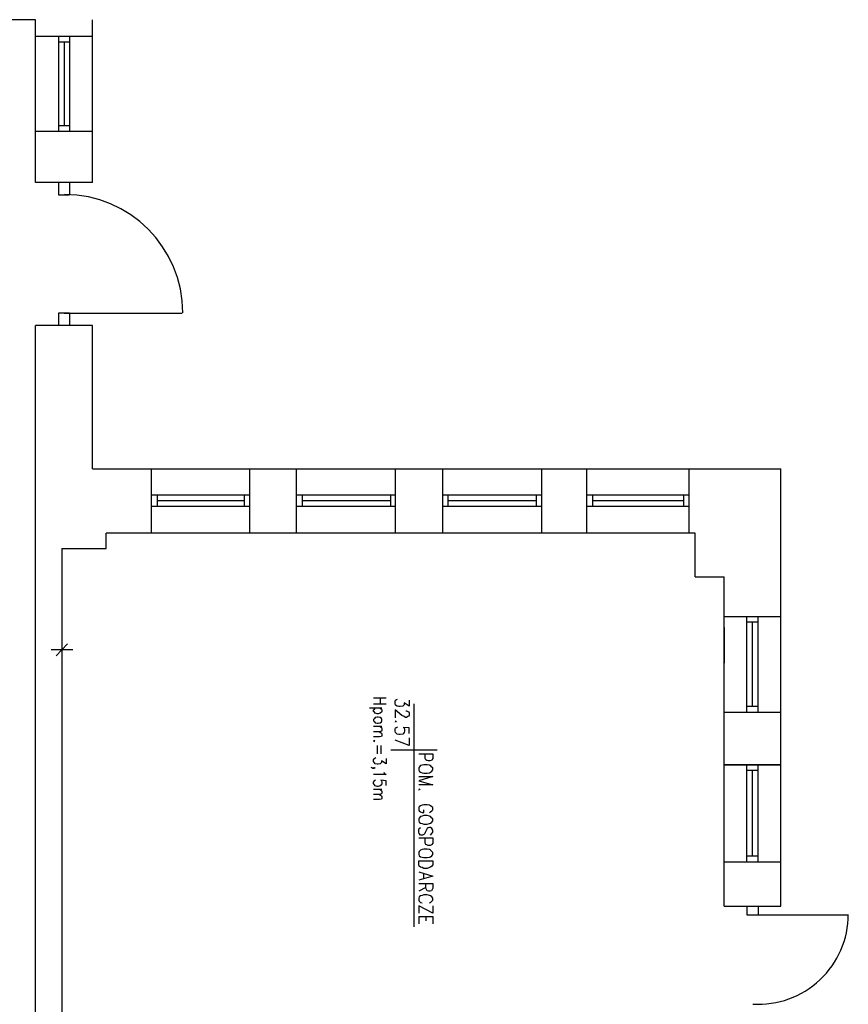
# Model space of a CAD drawing. Header units: millimetres. Extents: x -523 to 1404227, y -783705 to 1038705.
# Tile 38 of 256: x 197769 to 205202, y 20462 to 29297. Entities that reach past the tile are written whole.
import ezdxf

# ---------------------------------------------------------------- set-up
doc = ezdxf.new("R2010")
doc.units = ezdxf.units.MM
doc.linetypes.add('0.5_0.5', pattern=[1, 0.5, -0.5])
for name, color, linetype in [('PDF _0', 252, 'Continuous'), ('PDF _BA_met', 7, 'Continuous'), ('PDF _Cienka', 7, 'Continuous'), ('PDF _PG_WYMIARY', 7, 'Continuous'), ('PDF _PG_WYPOSAŻENIE', 7, 'Continuous'), ('PDF _PG_ŚCIANY_SŁUPY', 7, 'Continuous')]:
    doc.layers.add(name, color=color, linetype=linetype)

# ---------------------------------------------------------------- blocks, each defined once
blk = doc.blocks.new('A$Cc5eb5aaa')
at = {"layer": 'PDF _0', "color": 7, "lineweight": -3}
for points in [[(19042.8, 30689.4), (17366.3, 30689.4)], [(19042.8, 29228.8), (19042.8, 30689.4)], [(19555, 29228.8), (19555, 30689.4)], [(19042.8, 30541.2), (19555, 30541.2)], [(19250.2, 30541.2), (19250.2, 29686.1)], [(19250.2, 30490.4), (19347.6, 30490.4)], [(19301, 30490.4), (19301, 29736.9)], [(19347.6, 30541.2), (19347.6, 29686.1)], [(19555, 29686.1), (19042.8, 29686.1)], [(19347.6, 29736.9), (19250.2, 29736.9)], [(19555, 29228.8), (19042.8, 29228.8)], [(19250.2, 29228.8), (19250.2, 29118.8), (19347.6, 29118.8)], [(19347.6, 29228.8), (19347.6, 29118.8)], [(19347.6, 28056.1), (19250.2, 28056.1)], [(19250.2, 28056.1), (19250.2, 27946)], [(19301, 28056.1), (20359.4, 28056.1)], [(19347.6, 28056.1), (19347.6, 27946)], [(19042.8, 12065.8), (19042.8, 27946)], [(19555, 27946), (19042.8, 27946)], [(19555, 26659), (19555, 27946)], [(20084.2, 26083.3), (20084.2, 26659)], [(20964.8, 26083.3), (20964.8, 26659)], [(21384, 26083.3), (21384, 26659)], [(22273, 26083.3), (22273, 26659)], [(22696.4, 26083.3), (22696.4, 26659)], [(23585.4, 26083.3), (23585.4, 26659)], [(23987.6, 26083.3), (23987.6, 26659)], [(24906.3, 26083.3), (24906.3, 26659)], [(20964.8, 26421.9), (20084.2, 26421.9)], [(20135, 26421.9), (20135, 26320.3)], [(20914, 26421.9), (20914, 26320.3)], [(22273, 26421.9), (21384, 26421.9)], [(21434.8, 26421.9), (21434.8, 26320.3)], [(22226.4, 26421.9), (22226.4, 26320.3)], [(23585.4, 26421.9), (22696.4, 26421.9)], [(22742.9, 26421.9), (22742.9, 26320.3)], [(23534.6, 26421.9), (23534.6, 26320.3)], [(24906.3, 26421.9), (23987.6, 26421.9)], [(24038.4, 26421.9), (24038.4, 26320.3)], [(24855.5, 26421.9), (24855.5, 26320.3)], [(20914, 26371.1), (20135, 26371.1)], [(22226.4, 26371.1), (21434.8, 26371.1)], [(23534.6, 26371.1), (22742.9, 26371.1)], [(24855.5, 26371.1), (24038.4, 26371.1)], [(20964.8, 26320.3), (20084.2, 26320.3)], [(22273, 26320.3), (21384, 26320.3)], [(23585.4, 26320.3), (22696.4, 26320.3)], [(24906.3, 26320.3), (23987.6, 26320.3)], [(19279.8, 25943.5), (19677.8, 25943.5), (19677.8, 26083.3)], [(24961.4, 26083.3), (19677.8, 26083.3)], [(24961.4, 25689.5), (24961.4, 26083.3)], [(19279.8, 25943.5), (19279.8, 20389.1)], [(24961.4, 25689.5), (25219.6, 25689.5)], [(25219.6, 25333.9), (25727.6, 25333.9)], [(25422.8, 24474.5), (25422.8, 25333.9)], [(25524.4, 25283.1), (25422.8, 25283.1)], [(25473.6, 24525.3), (25473.6, 25283.1)], [(25524.4, 24474.5), (25524.4, 25333.9)], [(19182.5, 25037.6), (19377.2, 25037.6)], [(19229, 24982.5), (19330.7, 25088.4)], [(25219.6, 24474.5), (25727.6, 24474.5)], [(25524.4, 24525.3), (25422.8, 24525.3)], [(25727.6, 24004.6), (25219.6, 24004.6), (25727.6, 24004.6), (25219.6, 24004.6)], [(25422.8, 23132.4), (25422.8, 24004.6)], [(25524.4, 23953.8), (25422.8, 23953.8)], [(25473.6, 23183.2), (25473.6, 23953.8)], [(25524.4, 23132.4), (25524.4, 24004.6)], [(25524.4, 23183.2), (25422.8, 23183.2)], [(25219.6, 23132.4), (25727.6, 23132.4)], [(25219.6, 22734.5), (25727.6, 22734.5)], [(25422.8, 22734.5), (25422.8, 22658.3)], [(25524.4, 22734.5), (25524.4, 22658.3)], [(25422.8, 22658.3), (25524.4, 22658.3)], [(25473.6, 22658.3), (26328.8, 22658.3)]]:
    blk.add_lwpolyline(points, dxfattribs=at)
blk.add_arc((19304, 28059.7), 1060.5, 360, 90, dxfattribs=at)
at = {"layer": 'PDF _BA_met', "lineweight": -3}
for points in [[(22395.8, 24584.6), (22395.8, 24529.5), (22349.2, 24559.2), (22349.2, 24542.2), (22340.7, 24533.8), (22336.5, 24529.5), (22315.3, 24525.3), (22302.6, 24525.3), (22285.7, 24529.5), (22273, 24538), (22268.8, 24554.9), (22268.8, 24567.6), (22273, 24584.6), (22281.5, 24588.8), (22289.9, 24593)], [(22366.1, 24487.2), (22370.4, 24487.2), (22383.1, 24483), (22391.6, 24478.7), (22395.8, 24470.3), (22395.8, 24449.1), (22391.6, 24440.6), (22383.1, 24436.4), (22370.4, 24427.9), (22361.9, 24427.9), (22349.2, 24436.4), (22328, 24444.9), (22268.8, 24495.7), (22268.8, 24423.7)], [(22438.1, 24550.7), (22438.1, 22548.2)], [(22281.5, 24389.8), (22273, 24394), (22268.8, 24389.8), (22273, 24385.6)], [(22395.8, 24284), (22395.8, 24334.8), (22340.7, 24339), (22349.2, 24334.8), (22353.4, 24322.1), (22353.4, 24305.1), (22349.2, 24292.4), (22336.5, 24279.7), (22315.3, 24275.5), (22302.6, 24275.5), (22285.7, 24279.7), (22273, 24292.4), (22268.8, 24305.1), (22268.8, 24322.1), (22273, 24334.8), (22281.5, 24339), (22289.9, 24343.2)], [(22395.8, 24245.9), (22395.8, 24178.1), (22268.8, 24224.7)], [(22645.6, 24135.8), (22230.7, 24135.8)], [(22480.5, 24101.9), (22607.5, 24101.9), (22607.5, 24059.6), (22599, 24046.9), (22594.8, 24042.7), (22582.1, 24038.4), (22565.1, 24038.4), (22552.4, 24042.7), (22544, 24046.9), (22539.7, 24059.6), (22539.7, 24101.9)], [(22480.5, 23898.7), (22607.5, 23898.7), (22480.5, 23860.6), (22607.5, 23822.5), (22480.5, 23822.5)], [(22493.2, 23780.2), (22484.7, 23784.4), (22480.5, 23780.2), (22484.7, 23775.9)], [(22577.8, 23577), (22586.3, 23581.2), (22599, 23589.7), (22607.5, 23598.1), (22607.5, 23619.3), (22599, 23627.8), (22586.3, 23636.2), (22577.8, 23640.5), (22556.7, 23644.7), (22527, 23644.7), (22510.1, 23640.5), (22497.4, 23636.2), (22484.7, 23627.8), (22480.5, 23619.3), (22480.5, 23598.1), (22484.7, 23589.7), (22497.4, 23581.2), (22510.1, 23577), (22527, 23577), (22527, 23598.1)], [(22586.3, 23373.7), (22599, 23386.4), (22607.5, 23399.1), (22607.5, 23416.1), (22599, 23433), (22586.3, 23441.5), (22577.8, 23441.5), (22565.1, 23437.3), (22556.7, 23433), (22552.4, 23424.6), (22539.7, 23394.9), (22535.5, 23386.4), (22527, 23378), (22514.3, 23373.7), (22497.4, 23373.7), (22484.7, 23386.4), (22480.5, 23399.1), (22480.5, 23416.1), (22484.7, 23433), (22497.4, 23441.5)], [(22480.5, 23348.3), (22607.5, 23348.3), (22607.5, 23301.8), (22599, 23289.1), (22594.8, 23284.8), (22582.1, 23280.6), (22565.1, 23280.6), (22552.4, 23284.8), (22544, 23289.1), (22539.7, 23301.8), (22539.7, 23348.3)], [(22480.5, 23043.5), (22607.5, 23005.4), (22480.5, 22967.3)], [(22522.8, 23026.6), (22522.8, 22980)], [(22480.5, 22937.7), (22607.5, 22937.7), (22607.5, 22895.4), (22599, 22878.4), (22594.8, 22874.2), (22582.1, 22869.9), (22569.4, 22869.9), (22556.7, 22874.2), (22552.4, 22878.4), (22544, 22895.4), (22544, 22937.7)], [(22544, 22903.8), (22480.5, 22869.9)], [(22577.8, 22764.1), (22586.3, 22768.3), (22599, 22781), (22607.5, 22789.5), (22607.5, 22806.4), (22599, 22819.1), (22586.3, 22827.6), (22577.8, 22831.8), (22556.7, 22836.1), (22527, 22836.1), (22510.1, 22831.8), (22497.4, 22827.6), (22484.7, 22819.1), (22480.5, 22806.4), (22480.5, 22789.5), (22484.7, 22781), (22497.4, 22768.3), (22510.1, 22764.1)], [(22607.5, 22738.7), (22607.5, 22671), (22480.5, 22738.7), (22480.5, 22671)], [(22480.5, 22641.3), (22607.5, 22641.3), (22607.5, 22577.8)], [(22480.5, 22641.3), (22480.5, 22577.8)], [(22544, 22641.3), (22544, 22603.2)]]:
    blk.add_lwpolyline(points, dxfattribs=at)
for points in [[(22607.5, 23974.9), (22599, 23983.4), (22586.3, 23996.1), (22577.8, 24000.3), (22556.7, 24004.6), (22527, 24004.6), (22510.1, 24000.3), (22497.4, 23996.1), (22484.7, 23983.4), (22480.5, 23974.9), (22480.5, 23958), (22484.7, 23945.3), (22497.4, 23936.8), (22510.1, 23932.6), (22527, 23928.4), (22556.7, 23928.4), (22577.8, 23932.6), (22586.3, 23936.8), (22599, 23945.3), (22607.5, 23958)], [(22607.5, 23517.7), (22599, 23526.2), (22586.3, 23538.9), (22577.8, 23543.1), (22556.7, 23547.3), (22527, 23547.3), (22510.1, 23543.1), (22497.4, 23538.9), (22484.7, 23526.2), (22480.5, 23517.7), (22480.5, 23500.8), (22484.7, 23488.1), (22497.4, 23479.6), (22510.1, 23475.4), (22527, 23471.1), (22556.7, 23471.1), (22577.8, 23475.4), (22586.3, 23479.6), (22599, 23488.1), (22607.5, 23500.8)], [(22607.5, 23217.1), (22599, 23225.6), (22586.3, 23238.3), (22577.8, 23242.5), (22556.7, 23246.7), (22527, 23246.7), (22510.1, 23242.5), (22497.4, 23238.3), (22484.7, 23225.6), (22480.5, 23217.1), (22480.5, 23200.2), (22484.7, 23187.5), (22497.4, 23179), (22510.1, 23174.8), (22527, 23170.5), (22556.7, 23170.5), (22577.8, 23174.8), (22586.3, 23179), (22599, 23187.5), (22607.5, 23200.2)], [(22480.5, 23140.9), (22607.5, 23140.9), (22607.5, 23107), (22599, 23094.3), (22586.3, 23085.9), (22577.8, 23081.6), (22556.7, 23073.2), (22527, 23073.2), (22510.1, 23081.6), (22497.4, 23085.9), (22484.7, 23094.3), (22480.5, 23107)]]:
    blk.add_lwpolyline(points, close=True, dxfattribs=at)
at = {"layer": 'PDF _Cienka', "lineweight": -3}
blk.add_arc((25527.6, 22661.6), 806.5, 266.44044, 360, dxfattribs=at)
at = {"layer": 'PDF _PG_WYMIARY', "lineweight": -3}
for points in [[(23873.3, 26083.3), (23555.8, 26083.3)], [(19279.8, 25236.5), (19279.8, 24914.8)], [(25219.6, 25236.5), (25219.6, 24914.8)]]:
    blk.add_lwpolyline(points, dxfattribs=at)
at = {"layer": 'PDF _PG_WYPOSAŻENIE', "lineweight": -3}
for points in [[(22074, 24605.7), (22188.3, 24605.7)], [(22133.3, 24605.7), (22133.3, 24546.5)], [(22150.2, 24512.6), (22040.2, 24512.6)], [(22188.3, 24546.5), (22074, 24546.5)], [(22133.3, 24512.6), (22146, 24504.1), (22150.2, 24495.7), (22150.2, 24483), (22146, 24474.5), (22133.3, 24466), (22116.4, 24461.8), (22107.9, 24461.8), (22091, 24466), (22082.5, 24474.5), (22074, 24483), (22074, 24495.7), (22082.5, 24504.1), (22091, 24512.6)], [(22074, 24351.7), (22150.2, 24351.7)], [(22129.1, 24351.7), (22146, 24339), (22150.2, 24326.3), (22150.2, 24313.6), (22146, 24305.1), (22129.1, 24300.9), (22074, 24300.9)], [(22129.1, 24300.9), (22146, 24288.2), (22150.2, 24279.7), (22150.2, 24267), (22146, 24258.6), (22129.1, 24254.3), (22074, 24254.3)], [(22086.7, 24216.2), (22082.5, 24220.5), (22074, 24216.2), (22082.5, 24212)], [(22107.9, 24178.1), (22107.9, 24101.9)], [(22141.8, 24178.1), (22141.8, 24101.9)], [(22188.3, 24059.6), (22188.3, 24013), (22146, 24038.4), (22146, 24025.7), (22141.8, 24017.3), (22133.3, 24013), (22116.4, 24008.8), (22107.9, 24008.8), (22091, 24013), (22082.5, 24021.5), (22074, 24034.2), (22074, 24046.9), (22082.5, 24059.6), (22086.7, 24063.8), (22095.2, 24068.1)], [(22082.5, 23970.7), (22074, 23974.9), (22082.5, 23979.2), (22086.7, 23974.9), (22082.5, 23970.7), (22069.8, 23970.7), (22061.3, 23974.9), (22052.9, 23979.2)], [(22167.2, 23936.8), (22171.4, 23928.4), (22188.3, 23915.7), (22074, 23915.7)], [(22188.3, 23818.3), (22188.3, 23860.6), (22141.8, 23864.8), (22146, 23860.6), (22150.2, 23847.9), (22150.2, 23835.2), (22146, 23822.5), (22133.3, 23814), (22116.4, 23809.8), (22107.9, 23809.8), (22091, 23814), (22082.5, 23822.5), (22074, 23835.2), (22074, 23847.9), (22082.5, 23860.6), (22086.7, 23864.8), (22095.2, 23869.1)], [(22074, 23784.4), (22150.2, 23784.4)], [(22129.1, 23784.4), (22146, 23771.7), (22150.2, 23763.2), (22150.2, 23750.5), (22146, 23742.1), (22129.1, 23737.8), (22074, 23737.8)], [(22129.1, 23737.8), (22146, 23725.1), (22150.2, 23716.7), (22150.2, 23704), (22146, 23695.5), (22129.1, 23691.3), (22074, 23691.3)]]:
    blk.add_lwpolyline(points, dxfattribs=at)
blk.add_lwpolyline([(22150.2, 24411), (22146, 24419.4), (22133.3, 24427.9), (22116.4, 24432.2), (22107.9, 24432.2), (22091, 24427.9), (22082.5, 24419.4), (22074, 24411), (22074, 24398.3), (22082.5, 24389.8), (22091, 24381.3), (22107.9, 24377.1), (22116.4, 24377.1), (22133.3, 24381.3), (22146, 24389.8), (22150.2, 24398.3)], close=True, dxfattribs=at)
at = {"layer": 'PDF _PG_ŚCIANY_SŁUPY', "lineweight": -3}
for points in [[(19555, 26659), (25727.6, 26659)], [(25727.6, 22734.5), (25727.6, 26659)], [(25219.6, 22734.5), (25219.6, 25689.5)]]:
    blk.add_lwpolyline(points, dxfattribs=at)

msp = doc.modelspace()

# ---------------------------------------------------------------- block references
at = {"color": 1, "linetype": '0.5_0.5', "ltscale": 10}
msp.add_blockref('A$Cc5eb5aaa', (178867.66, -1392.86), dxfattribs=at)

doc.saveas('drawing.dxf')
